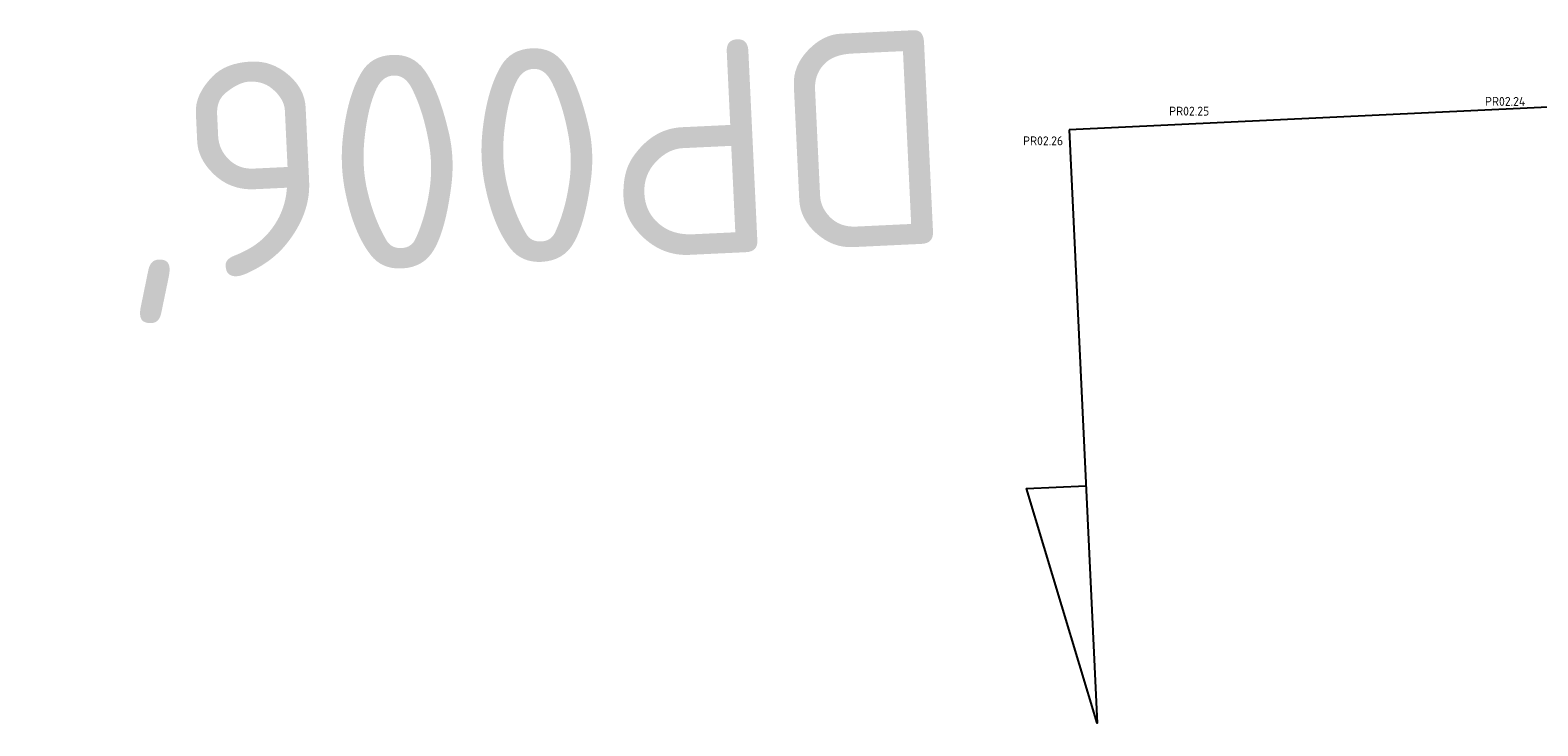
# Model space of a CAD drawing. Header units: millimetres. Extents: x 109167 to 931660, y 98993 to 321604.
# Tile 18 of 39: x 722524 to 735206, y 190520 to 196378. Entities that reach past the tile are written whole.
import ezdxf
from ezdxf.enums import TextEntityAlignment as Align

# ---------------------------------------------------------------- set-up
doc = ezdxf.new("R2010")
doc.units = ezdxf.units.MM
for name, color, linetype in [('B-WE-AL-PROFIELLOCATIE-S', 7, 'Continuous'), ('B-WE-AL-SITUATIEMETING-S', 7, 'Continuous'), ('X-XX-AL-MEETPUNT_DATA_PUNTNUMMER-T18', 7, 'Continuous')]:
    doc.layers.add(name, color=color, linetype=linetype)
doc.styles.add('NLCS-ISO-ANNOTATIVE-T18', font='NLCS-ISO.ttf', dxfattribs={"height": 1.8})

# ---------------------------------------------------------------- blocks, each defined once
blk = doc.blocks.new('SAL-PROFIEL_LOCATIE_RECHTS-SO')
at = {"color": 0, "linetype": 'ByBlock', "lineweight": -2}
blk.add_lwpolyline([(0, 0), (0, 5), (0.5, 3), (0, 3)], dxfattribs=at)
at = {"color": 0, "linetype": 'ByBlock', "lineweight": -2, "style": 'NLCS-ISO-ANNOTATIVE-T18'}
blk.add_attdef('PROFNUMMER', text='', height=1.8, dxfattribs=at).set_placement((1, 0), align=Align.MIDDLE_LEFT)
blk = doc.blocks.new('SAL-MEETPUNT_MARKER-SO')
at = {"layer": 'X-XX-AL-MEETPUNT_DATA_PUNTNUMMER-T18', "style": 'NLCS-ISO-ANNOTATIVE-T18'}
blk.add_attdef('PUNTID', text='', height=1.5, dxfattribs=at).set_placement((-1, -2.59), align=Align.RIGHT)

msp = doc.modelspace()

# ---------------------------------------------------------------- linework, layer by layer
at = {"layer": 'B-WE-AL-PROFIELLOCATIE-S', "elevation": 443.6}
msp.add_lwpolyline([(741636.6, 196029), (731263.6, 195538.1)], dxfattribs=at)

# ---------------------------------------------------------------- block references
at = {"layer": 'B-WE-AL-PROFIELLOCATIE-S', "xscale": 1000, "yscale": 1000, "zscale": 1000, "rotation": 182.7094889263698}
msp.add_blockref('SAL-PROFIEL_LOCATIE_RECHTS-SO', (731263.6, 195538.1, 443.6), dxfattribs=at).add_auto_attribs({'PROFNUMMER': "DP006'"})
at = {"layer": 'B-WE-AL-SITUATIEMETING-S'}
ref = msp.add_blockref('SAL-MEETPUNT_MARKER-SO', (735151, 195869.9, 1468), dxfattribs=dict(at, xscale=50, yscale=50, zscale=50))
ref.add_attrib('PUNTID', 'PR02.24', dxfattribs={"layer": 'X-XX-AL-MEETPUNT_DATA_PUNTNUMMER-T18', "height": 75, "style": 'NLCS-ISO-ANNOTATIVE-T18'}).set_placement((735101, 195740.5, 1468), align=Align.RIGHT)
ref = msp.add_blockref('SAL-MEETPUNT_MARKER-SO', (732492.5, 195788.1, 3414.2), dxfattribs=dict(at, xscale=50, yscale=50, zscale=50))
ref.add_attrib('PUNTID', 'PR02.25', dxfattribs={"layer": 'X-XX-AL-MEETPUNT_DATA_PUNTNUMMER-T18', "height": 75, "style": 'NLCS-ISO-ANNOTATIVE-T18'}).set_placement((732442.5, 195658.7, 3414.2), align=Align.RIGHT)
ref = msp.add_blockref('SAL-MEETPUNT_MARKER-SO', (731263.6, 195538.1, 3612.2), dxfattribs=dict(at, xscale=50, yscale=50, zscale=50))
ref.add_attrib('PUNTID', 'PR02.26', dxfattribs={"layer": 'X-XX-AL-MEETPUNT_DATA_PUNTNUMMER-T18', "height": 75, "style": 'NLCS-ISO-ANNOTATIVE-T18'}).set_placement((731213.6, 195408.7, 3612.2), align=Align.RIGHT)

doc.saveas('drawing.dxf')
